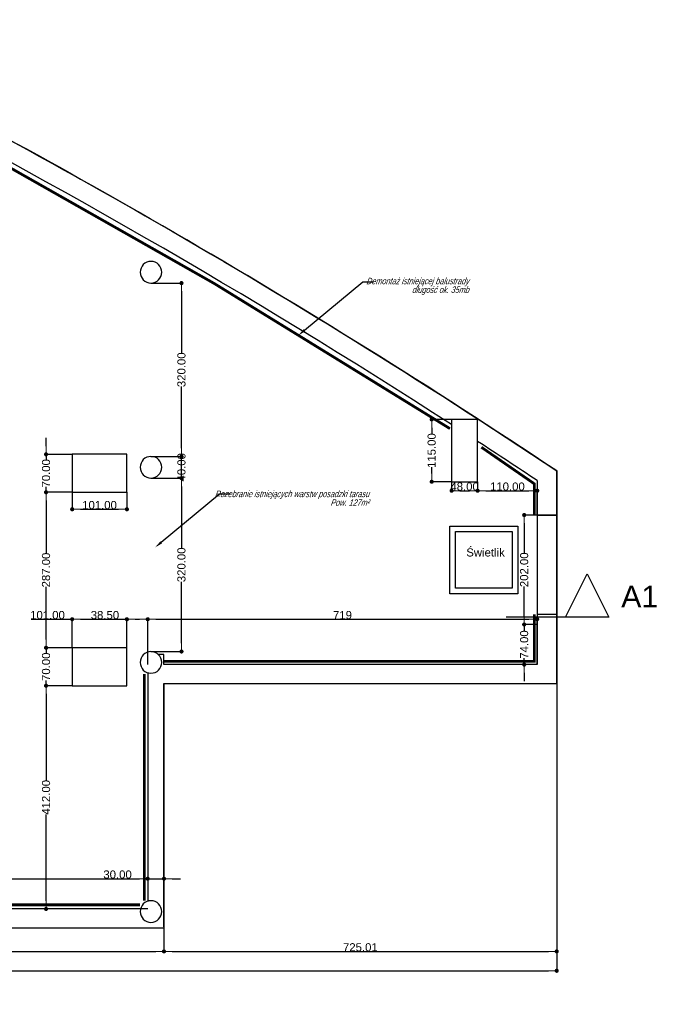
# Model space of a CAD drawing. Header units: millimetres. Extents: x -175445 to -20415, y -559200 to 231527.
# Tile 128 of 256: x -77472 to -65719, y -180731 to -162559. Entities that reach past the tile are written whole.
import ezdxf
from ezdxf import colors
from ezdxf.entities.mleader import LeaderData, LeaderLine
from ezdxf.lldxf.tags import DXFTag
from ezdxf.math import Vec2, Vec3

# ---------------------------------------------------------------- set-up
doc = ezdxf.new("R2010")
doc.units = ezdxf.units.MM
doc.header["$MEASUREMENT"] = 0
doc.linetypes.add('Wipeout_Contour', pattern=[1000, 0, -1000])
doc.layers.add('PAB - opisy ogólne', color=7, linetype='Continuous', lineweight=18)
for name, color, linetype in [('Polilinia', 7, 'Continuous'), ('Płaszczyzna odcinająca', 7, 'Continuous'), ('Strefa', 9, 'Continuous'), ('Strop', 7, 'Continuous'), ('Słup', 7, 'Continuous'), ('Tekst', 7, 'Continuous'), ('Wymiary', 9, 'Continuous'), ('Ściana', 7, 'Continuous')]:
    doc.layers.add(name, color=color, linetype=linetype)
doc.styles.add('Arial', font='txt')
doc.styles.add('ROMANS-ITALIC', font='ariali.ttf', dxfattribs={"width": 0.7, "oblique": 12})
doc.styles.add('Times new roman', font='txt')
tags = doc.linetypes.add('DASH', pattern=[15, 10, -5]).pattern_tags.tags
tags[6:7] = [DXFTag(74, 4), DXFTag(75, 0), DXFTag(340, '0'), DXFTag(46, 0.0), DXFTag(50, 0.0), DXFTag(44, 0.0), DXFTag(45, 0.0)]
tags[4:5] = [DXFTag(74, 4), DXFTag(75, 0), DXFTag(340, '0'), DXFTag(46, 0.0), DXFTag(50, 0.0), DXFTag(44, 0.0), DXFTag(45, 0.0)]
doc.dimstyles.new('GENERATED_STYLE__1', dxfattribs={"dimtxt": 150, "dimasz": 152, "dimexe": 0.18, "dimexo": 0, "dimgap": 0.09, "dimtad": 1, "dimtih": 1, "dimtoh": 1, "dimlfac": 0.1, "dimzin": 0, "dimdsep": 46, "dimtxsty": 'Arial', "dimblk": 'ARROWHEAD_11', "dimblk1": 'ARROWHEAD_11', "dimblk2": 'ARROWHEAD_11', "dimcen": 0.09, "dimclrd": 256, "dimclre": 256, "dimclrt": 256, "dimazin": 0, "dimtfac": 1, "dimtdec": 4, "dimtmove": 0, "dimatfit": 3, "dimfxl": 1, "dimtolj": 1, "dimtzin": 0, "dimarcsym": 0})
doc.dimstyles.new('GENERATED_STYLE__2', dxfattribs={"dimtxt": 150, "dimasz": 152, "dimexe": 0.18, "dimexo": 0, "dimgap": 0.09, "dimtad": 1, "dimlfac": 0.1, "dimzin": 0, "dimdsep": 46, "dimtxsty": 'Arial', "dimblk": 'ARROWHEAD_11', "dimblk1": 'ARROWHEAD_11', "dimblk2": 'ARROWHEAD_11', "dimcen": 0.09, "dimclrd": 256, "dimclre": 256, "dimclrt": 256, "dimazin": 0, "dimtfac": 1, "dimtdec": 4, "dimtmove": 0, "dimatfit": 3, "dimfxl": 1, "dimtolj": 1, "dimtzin": 0, "dimarcsym": 0})

# ---------------------------------------------------------------- blocks, each defined once
blk = doc.blocks.new('ARROWHEAD_11')
at = {"color": 0, "linetype": 'Continuous', "lineweight": 0}
blk.add_line((0, 0), (-1, 0), dxfattribs=at)
at = {"color": 0, "linetype": 'Continuous', "lineweight": 0, "const_width": 0.25, "flags": 128}
blk.add_lwpolyline([(-0.125, 0, 1), (0.125, 0, 1)], format="xyb", close=True, dxfattribs=at)
blk = doc.blocks.new('*D1140')
at = {"layer": 'Defpoints', "color": 0}
for p in [(-81278, -171513), (-75108, -176623), (-75108, -178413)]:
    blk.add_point(p, dxfattribs=at)
at = {"layer": 'Wymiary', "lineweight": -2}
for p, q in [((-81278, -171513), (-81278, -178413)), ((-75108, -176623), (-75108, -178413)), ((-81126, -178413), (-75260, -178413))]:
    blk.add_line(p, q, dxfattribs=at)
at = {"layer": 'Wymiary', "lineweight": -2, "xscale": 152, "yscale": 152, "zscale": 152, "rotation": 180}
blk.add_blockref('ARROWHEAD_11', (-81278, -178413), dxfattribs=at)
at = {"layer": 'Wymiary', "lineweight": -2, "xscale": 152, "yscale": 152, "zscale": 152}
blk.add_blockref('ARROWHEAD_11', (-75108, -178413), dxfattribs=at)
at = {"layer": 'Wymiary', "lineweight": 13, "insert": (-78307, -178336), "char_height": 150, "attachment_point": 5, "style": 'Arial'}
blk.add_mtext('\\A1;617.00', dxfattribs=at)
blk = doc.blocks.new('*D1141')
at = {"layer": 'Defpoints', "color": 0}
for p in [(-75108, -176623), (-74808, -176623), (-74808, -178413)]:
    blk.add_point(p, dxfattribs=at)
at = {"layer": 'Wymiary', "lineweight": -2}
for p, q in [((-75108, -176623), (-75108, -178413)), ((-74808, -176623), (-74808, -178413)), ((-75918, -178413), (-75412, -178413)), ((-75412, -178413), (-75260, -178413)), ((-75108, -178413), (-74808, -178413)), ((-74656, -178413), (-74504, -178413))]:
    blk.add_line(p, q, dxfattribs=at)
at = {"layer": 'Wymiary', "lineweight": -2, "xscale": 152, "yscale": 152, "zscale": 152}
blk.add_blockref('ARROWHEAD_11', (-75108, -178413), dxfattribs=at)
at = {"layer": 'Wymiary', "lineweight": -2, "xscale": 152, "yscale": 152, "zscale": 152, "rotation": 180}
blk.add_blockref('ARROWHEAD_11', (-74808, -178413), dxfattribs=at)
at = {"layer": 'Wymiary', "lineweight": 13, "insert": (-75665, -178336), "char_height": 150, "attachment_point": 5, "style": 'Arial'}
blk.add_mtext('\\A1;30.00', dxfattribs=at)
blk = doc.blocks.new('*D1733')
at = {"layer": 'Defpoints', "color": 0}
for p in [(-81278, -179321), (-74808, -179321), (-74808, -179755)]:
    blk.add_point(p, dxfattribs=at)
at = {"layer": 'Wymiary', "lineweight": -2}
for p, q in [((-81278, -179321), (-81278, -179755)), ((-74808, -179321), (-74808, -179755)), ((-81126, -179755), (-74960, -179755))]:
    blk.add_line(p, q, dxfattribs=at)
at = {"layer": 'Wymiary', "lineweight": -2, "xscale": 152, "yscale": 152, "zscale": 152, "rotation": 180}
blk.add_blockref('ARROWHEAD_11', (-81278, -179755), dxfattribs=at)
at = {"layer": 'Wymiary', "lineweight": -2, "xscale": 152, "yscale": 152, "zscale": 152}
blk.add_blockref('ARROWHEAD_11', (-74808, -179755), dxfattribs=at)
at = {"layer": 'Wymiary', "lineweight": 13, "insert": (-78043, -179679), "char_height": 150, "attachment_point": 5, "style": 'Arial'}
blk.add_mtext('\\A1;647.00', dxfattribs=at)
blk = doc.blocks.new('*D1734')
at = {"layer": 'Defpoints', "color": 0}
for p in [(-67558, -174461), (-74808, -179321), (-67558, -179755)]:
    blk.add_point(p, dxfattribs=at)
at = {"layer": 'Wymiary', "lineweight": -2}
for p, q in [((-67558, -174461), (-67558, -179755)), ((-74808, -179321), (-74808, -179755)), ((-74656, -179755), (-67710, -179755))]:
    blk.add_line(p, q, dxfattribs=at)
at = {"layer": 'Wymiary', "lineweight": -2, "xscale": 152, "yscale": 152, "zscale": 152, "rotation": 180}
blk.add_blockref('ARROWHEAD_11', (-74808, -179755), dxfattribs=at)
at = {"layer": 'Wymiary', "lineweight": -2, "xscale": 152, "yscale": 152, "zscale": 152}
blk.add_blockref('ARROWHEAD_11', (-67558, -179755), dxfattribs=at)
at = {"layer": 'Wymiary', "lineweight": 13, "insert": (-71183, -179679), "char_height": 150, "attachment_point": 5, "style": 'Arial'}
blk.add_mtext('\\A1;725.01', dxfattribs=at)
blk = doc.blocks.new('*D1735')
at = {"layer": 'Defpoints', "color": 0}
for p in [(-67558, -174461), (-67558, -180112), (-140258, -180731)]:
    blk.add_point(p, dxfattribs=at)
at = {"layer": 'Wymiary', "lineweight": -2}
for p, q in [((-67558, -174461), (-67558, -180112)), ((-140258, -180731), (-140258, -180112)), ((-140106, -180112), (-67710, -180112))]:
    blk.add_line(p, q, dxfattribs=at)
at = {"layer": 'Wymiary', "lineweight": -2, "xscale": 152, "yscale": 152, "zscale": 152, "rotation": 180}
blk.add_blockref('ARROWHEAD_11', (-140258, -180112), dxfattribs=at)
at = {"layer": 'Wymiary', "lineweight": -2, "xscale": 152, "yscale": 152, "zscale": 152}
blk.add_blockref('ARROWHEAD_11', (-67558, -180112), dxfattribs=at)
at = {"layer": 'Wymiary', "lineweight": 13, "insert": (-103908, -180036), "char_height": 150, "attachment_point": 5, "style": 'Arial'}
blk.add_mtext('\\A1;7270.01', dxfattribs=at)
blk = doc.blocks.new('*D1755')
at = {"layer": 'Defpoints', "color": 0}
for p in [(-76985, -174851), (-76503, -174851), (-75108, -178971)]:
    blk.add_point(p, dxfattribs=at)
at = {"layer": 'Wymiary', "lineweight": -2}
for p, q in [((-76503, -174851), (-76985, -174851)), ((-76985, -175003), (-76985, -176596)), ((-76985, -178819), (-76985, -177225)), ((-75108, -178971), (-76985, -178971))]:
    blk.add_line(p, q, dxfattribs=at)
at = {"layer": 'Wymiary', "lineweight": -2, "xscale": 152, "yscale": 152, "zscale": 152}
for p, rotation in [((-76985, -174851), 90), ((-76985, -178971), 270)]:
    blk.add_blockref('ARROWHEAD_11', p, dxfattribs=dict(at, rotation=rotation))
at = {"layer": 'Wymiary', "lineweight": 13, "insert": (-76985, -176911), "char_height": 150, "attachment_point": 5, "rotation": 90, "style": 'Arial'}
blk.add_mtext('\\A1;412.00', dxfattribs=at)
blk = doc.blocks.new('*D1756')
at = {"layer": 'Defpoints', "color": 0}
for p in [(-76985, -174151), (-76503, -174151), (-76503, -174851)]:
    blk.add_point(p, dxfattribs=at)
at = {"layer": 'Wymiary', "lineweight": -2}
for p, q in [((-76985, -173999), (-76985, -173847)), ((-76503, -174151), (-76985, -174151)), ((-76985, -174151), (-76985, -174248)), ((-76985, -174851), (-76985, -174753)), ((-76503, -174851), (-76985, -174851)), ((-76985, -175003), (-76985, -175155))]:
    blk.add_line(p, q, dxfattribs=at)
at = {"layer": 'Wymiary', "lineweight": -2, "xscale": 152, "yscale": 152, "zscale": 152}
for p, rotation in [((-76985, -174151), 270), ((-76985, -174851), 90)]:
    blk.add_blockref('ARROWHEAD_11', p, dxfattribs=dict(at, rotation=rotation))
at = {"layer": 'Wymiary', "lineweight": 13, "insert": (-76985, -174501), "char_height": 150, "attachment_point": 5, "rotation": 90, "style": 'Arial'}
blk.add_mtext('\\A1;70.00', dxfattribs=at)
blk = doc.blocks.new('*D1757')
at = {"layer": 'Defpoints', "color": 0}
for p in [(-76985, -171281), (-76503, -171281), (-76503, -174151)]:
    blk.add_point(p, dxfattribs=at)
at = {"layer": 'Wymiary', "lineweight": -2}
for p, q in [((-76503, -171281), (-76985, -171281)), ((-76985, -171433), (-76985, -172403)), ((-76985, -173999), (-76985, -173028)), ((-76503, -174151), (-76985, -174151))]:
    blk.add_line(p, q, dxfattribs=at)
at = {"layer": 'Wymiary', "lineweight": -2, "xscale": 152, "yscale": 152, "zscale": 152}
for p, rotation in [((-76985, -171281), 90), ((-76985, -174151), 270)]:
    blk.add_blockref('ARROWHEAD_11', p, dxfattribs=dict(at, rotation=rotation))
at = {"layer": 'Wymiary', "lineweight": 13, "insert": (-76985, -172716), "char_height": 150, "attachment_point": 5, "rotation": 90, "style": 'Arial'}
blk.add_mtext('\\A1;287.00', dxfattribs=at)
blk = doc.blocks.new('*D1758')
at = {"layer": 'Defpoints', "color": 0}
for p in [(-76985, -170581), (-76503, -170581), (-76503, -171281)]:
    blk.add_point(p, dxfattribs=at)
at = {"layer": 'Wymiary', "lineweight": -2}
for p, q in [((-76985, -170429), (-76985, -170277)), ((-76503, -170581), (-76985, -170581)), ((-76985, -170581), (-76985, -170678)), ((-76985, -171281), (-76985, -171183)), ((-76503, -171281), (-76985, -171281)), ((-76985, -171433), (-76985, -171585))]:
    blk.add_line(p, q, dxfattribs=at)
at = {"layer": 'Wymiary', "lineweight": -2, "xscale": 152, "yscale": 152, "zscale": 152}
for p, rotation in [((-76985, -170581), 270), ((-76985, -171281), 90)]:
    blk.add_blockref('ARROWHEAD_11', p, dxfattribs=dict(at, rotation=rotation))
at = {"layer": 'Wymiary', "lineweight": 13, "insert": (-76985, -170931), "char_height": 150, "attachment_point": 5, "rotation": 90, "style": 'Arial'}
blk.add_mtext('\\A1;70.00', dxfattribs=at)
blk = doc.blocks.new('*D1759')
at = {"layer": 'Defpoints', "color": 0}
for p in [(-68158, -173721), (-67918, -173721), (-67918, -174461)]:
    blk.add_point(p, dxfattribs=at)
at = {"layer": 'Wymiary', "lineweight": -2}
for p, q in [((-68158, -173569), (-68158, -173417)), ((-67918, -173721), (-68158, -173721)), ((-68158, -173721), (-68158, -173838)), ((-68158, -174461), (-68158, -174343)), ((-67918, -174461), (-68158, -174461)), ((-68158, -174613), (-68158, -174765))]:
    blk.add_line(p, q, dxfattribs=at)
at = {"layer": 'Wymiary', "lineweight": -2, "xscale": 152, "yscale": 152, "zscale": 152}
for p, rotation in [((-68158, -173721), 270), ((-68158, -174461), 90)]:
    blk.add_blockref('ARROWHEAD_11', p, dxfattribs=dict(at, rotation=rotation))
at = {"layer": 'Wymiary', "lineweight": 13, "insert": (-68158, -174091), "char_height": 150, "attachment_point": 5, "rotation": 90, "style": 'Arial'}
blk.add_mtext('\\A1;74.00', dxfattribs=at)
blk = doc.blocks.new('*D1760')
at = {"layer": 'Defpoints', "color": 0}
for p in [(-68158, -171701), (-67918, -171701), (-67918, -173721)]:
    blk.add_point(p, dxfattribs=at)
at = {"layer": 'Wymiary', "lineweight": -2}
for p, q in [((-67918, -171701), (-68158, -171701)), ((-68158, -171853), (-68158, -172398)), ((-68158, -173569), (-68158, -173023)), ((-67918, -173721), (-68158, -173721))]:
    blk.add_line(p, q, dxfattribs=at)
at = {"layer": 'Wymiary', "lineweight": -2, "xscale": 152, "yscale": 152, "zscale": 152}
for p, rotation in [((-68158, -171701), 90), ((-68158, -173721), 270)]:
    blk.add_blockref('ARROWHEAD_11', p, dxfattribs=dict(at, rotation=rotation))
at = {"layer": 'Wymiary', "lineweight": 13, "insert": (-68158, -172711), "char_height": 150, "attachment_point": 5, "rotation": 90, "style": 'Arial'}
blk.add_mtext('\\A1;202.00', dxfattribs=at)
blk = doc.blocks.new('*D1761')
at = {"layer": 'Defpoints', "color": 0}
for p in [(-69866, -169937), (-69498, -169937), (-69498, -171087)]:
    blk.add_point(p, dxfattribs=at)
at = {"layer": 'Wymiary', "lineweight": -2}
for p, q in [((-69498, -169937), (-69867, -169937)), ((-69866, -170089), (-69866, -170208)), ((-69866, -170935), (-69866, -170816)), ((-69498, -171087), (-69867, -171087))]:
    blk.add_line(p, q, dxfattribs=at)
at = {"layer": 'Wymiary', "lineweight": -2, "xscale": 152, "yscale": 152, "zscale": 152}
for p, rotation in [((-69866, -169937), 90), ((-69866, -171087), 270)]:
    blk.add_blockref('ARROWHEAD_11', p, dxfattribs=dict(at, rotation=rotation))
at = {"layer": 'Wymiary', "lineweight": 13, "insert": (-69866, -170512), "char_height": 150, "attachment_point": 5, "rotation": 90, "style": 'Arial'}
blk.add_mtext('\\A1;115.00', dxfattribs=at)
blk = doc.blocks.new('*D1762')
at = {"layer": 'Defpoints', "color": 0}
for p in [(-69498, -171087), (-69018, -171087), (-69018, -171252)]:
    blk.add_point(p, dxfattribs=at)
at = {"layer": 'Wymiary', "lineweight": -2}
for p, q in [((-69498, -171087), (-69498, -171252)), ((-69018, -171087), (-69018, -171252)), ((-69346, -171252), (-69170, -171252))]:
    blk.add_line(p, q, dxfattribs=at)
at = {"layer": 'Wymiary', "lineweight": -2, "xscale": 152, "yscale": 152, "zscale": 152, "rotation": 180}
blk.add_blockref('ARROWHEAD_11', (-69498, -171252), dxfattribs=at)
at = {"layer": 'Wymiary', "lineweight": -2, "xscale": 152, "yscale": 152, "zscale": 152}
blk.add_blockref('ARROWHEAD_11', (-69018, -171252), dxfattribs=at)
at = {"layer": 'Wymiary', "lineweight": 13, "insert": (-69258, -171176), "char_height": 150, "attachment_point": 5, "style": 'Arial'}
blk.add_mtext('\\A1;48.00', dxfattribs=at)
blk = doc.blocks.new('*D1763')
at = {"layer": 'Defpoints', "color": 0}
for p in [(-69018, -171087), (-67918, -171252), (-67918, -171701)]:
    blk.add_point(p, dxfattribs=at)
at = {"layer": 'Wymiary', "lineweight": -2}
for p, q in [((-69018, -171087), (-69018, -171252)), ((-68866, -171252), (-68070, -171252)), ((-67918, -171701), (-67918, -171252))]:
    blk.add_line(p, q, dxfattribs=at)
at = {"layer": 'Wymiary', "lineweight": -2, "xscale": 152, "yscale": 152, "zscale": 152, "rotation": 180}
blk.add_blockref('ARROWHEAD_11', (-69018, -171252), dxfattribs=at)
at = {"layer": 'Wymiary', "lineweight": -2, "xscale": 152, "yscale": 152, "zscale": 152}
blk.add_blockref('ARROWHEAD_11', (-67918, -171252), dxfattribs=at)
at = {"layer": 'Wymiary', "lineweight": 13, "insert": (-68468, -171176), "char_height": 150, "attachment_point": 5, "style": 'Arial'}
blk.add_mtext('\\A1;110.00', dxfattribs=at)
blk = doc.blocks.new('*D1764')
at = {"layer": 'Defpoints', "color": 0}
for p in [(-75048, -171020), (-74485, -171020), (-75048, -174220)]:
    blk.add_point(p, dxfattribs=at)
at = {"layer": 'Wymiary', "lineweight": -2}
for p, q in [((-75048, -171020), (-74484, -171020)), ((-74485, -171172), (-74485, -172309)), ((-74485, -174068), (-74485, -172931)), ((-75048, -174220), (-74484, -174220))]:
    blk.add_line(p, q, dxfattribs=at)
at = {"layer": 'Wymiary', "lineweight": -2, "xscale": 152, "yscale": 152, "zscale": 152}
for p, rotation in [((-74485, -171020), 90), ((-74485, -174220), 270)]:
    blk.add_blockref('ARROWHEAD_11', p, dxfattribs=dict(at, rotation=rotation))
at = {"layer": 'Wymiary', "lineweight": 13, "insert": (-74485, -172620), "char_height": 150, "attachment_point": 5, "rotation": 90, "style": 'Arial'}
blk.add_mtext('\\A1;320.00', dxfattribs=at)
blk = doc.blocks.new('*D1765')
at = {"layer": 'Defpoints', "color": 0}
for p in [(-75048, -170620), (-74485, -170620), (-75048, -171020)]:
    blk.add_point(p, dxfattribs=at)
at = {"layer": 'Wymiary', "lineweight": -2}
for p, q in [((-74485, -170468), (-74485, -170316)), ((-75048, -170620), (-74484, -170620)), ((-74485, -171020), (-74485, -170620)), ((-75048, -171020), (-74484, -171020)), ((-74485, -171172), (-74485, -171324))]:
    blk.add_line(p, q, dxfattribs=at)
at = {"layer": 'Wymiary', "lineweight": -2, "xscale": 152, "yscale": 152, "zscale": 152}
for p, rotation in [((-74485, -170620), 270), ((-74485, -171020), 90)]:
    blk.add_blockref('ARROWHEAD_11', p, dxfattribs=dict(at, rotation=rotation))
at = {"layer": 'Wymiary', "lineweight": 13, "insert": (-74485, -170820), "char_height": 150, "attachment_point": 5, "rotation": 90, "style": 'Arial'}
blk.add_mtext('\\A1;40.00', dxfattribs=at)
blk = doc.blocks.new('*D1766')
at = {"layer": 'Defpoints', "color": 0}
for p in [(-75048, -167420), (-74485, -167420), (-75048, -170620)]:
    blk.add_point(p, dxfattribs=at)
at = {"layer": 'Wymiary', "lineweight": -2}
for p, q in [((-75048, -167420), (-74484, -167420)), ((-74485, -167572), (-74485, -168709)), ((-74485, -170468), (-74485, -169331)), ((-75048, -170620), (-74484, -170620))]:
    blk.add_line(p, q, dxfattribs=at)
at = {"layer": 'Wymiary', "lineweight": -2, "xscale": 152, "yscale": 152, "zscale": 152}
for p, rotation in [((-74485, -167420), 90), ((-74485, -170620), 270)]:
    blk.add_blockref('ARROWHEAD_11', p, dxfattribs=dict(at, rotation=rotation))
at = {"layer": 'Wymiary', "lineweight": 13, "insert": (-74485, -169020), "char_height": 150, "attachment_point": 5, "rotation": 90, "style": 'Arial'}
blk.add_mtext('\\A1;320.00', dxfattribs=at)
blk = doc.blocks.new('*D1767')
at = {"layer": 'Defpoints', "color": 0}
for p in [(-75493, -173624), (-76503, -174151), (-75493, -174151)]:
    blk.add_point(p, dxfattribs=at)
at = {"layer": 'Wymiary', "lineweight": -2}
for p, q in [((-77263, -173624), (-76655, -173624)), ((-76655, -173624), (-76503, -173624)), ((-76503, -174151), (-76503, -173624)), ((-76351, -173624), (-75645, -173624)), ((-75493, -174151), (-75493, -173624))]:
    blk.add_line(p, q, dxfattribs=at)
at = {"layer": 'Wymiary', "lineweight": -2, "xscale": 152, "yscale": 152, "zscale": 152, "rotation": 180}
blk.add_blockref('ARROWHEAD_11', (-76503, -173624), dxfattribs=at)
at = {"layer": 'Wymiary', "lineweight": -2, "xscale": 152, "yscale": 152, "zscale": 152}
blk.add_blockref('ARROWHEAD_11', (-75493, -173624), dxfattribs=at)
at = {"layer": 'Wymiary', "lineweight": 13, "insert": (-76959, -173548), "char_height": 150, "attachment_point": 5, "style": 'Arial'}
blk.add_mtext('\\A1;101.00', dxfattribs=at)
blk = doc.blocks.new('*D1768')
at = {"layer": 'Defpoints', "color": 0}
for p in [(-75108, -173624), (-75493, -174151), (-75108, -174461)]:
    blk.add_point(p, dxfattribs=at)
at = {"layer": 'Wymiary', "lineweight": -2}
for p, q in [((-76151, -173624), (-75645, -173624)), ((-75645, -173624), (-75493, -173624)), ((-75493, -174151), (-75493, -173624)), ((-75341, -173624), (-75260, -173624)), ((-75108, -174461), (-75108, -173624))]:
    blk.add_line(p, q, dxfattribs=at)
at = {"layer": 'Wymiary', "lineweight": -2, "xscale": 152, "yscale": 152, "zscale": 152, "rotation": 180}
blk.add_blockref('ARROWHEAD_11', (-75493, -173624), dxfattribs=at)
at = {"layer": 'Wymiary', "lineweight": -2, "xscale": 152, "yscale": 152, "zscale": 152}
blk.add_blockref('ARROWHEAD_11', (-75108, -173624), dxfattribs=at)
at = {"layer": 'Wymiary', "lineweight": 13, "insert": (-75898, -173548), "char_height": 150, "attachment_point": 5, "style": 'Arial'}
blk.add_mtext('\\A1;38.50', dxfattribs=at)
blk = doc.blocks.new('*D1769')
at = {"layer": 'Defpoints', "color": 0}
for p in [(-67918, -173624), (-75108, -174461), (-67918, -174461)]:
    blk.add_point(p, dxfattribs=at)
at = {"layer": 'Wymiary', "lineweight": -2}
for p, q in [((-75108, -174461), (-75108, -173624)), ((-74956, -173624), (-68070, -173624)), ((-67918, -174461), (-67918, -173624))]:
    blk.add_line(p, q, dxfattribs=at)
at = {"layer": 'Wymiary', "lineweight": -2, "xscale": 152, "yscale": 152, "zscale": 152, "rotation": 180}
blk.add_blockref('ARROWHEAD_11', (-75108, -173624), dxfattribs=at)
at = {"layer": 'Wymiary', "lineweight": -2, "xscale": 152, "yscale": 152, "zscale": 152}
blk.add_blockref('ARROWHEAD_11', (-67918, -173624), dxfattribs=at)
at = {"layer": 'Wymiary', "lineweight": 13, "insert": (-71513, -173548), "char_height": 150, "attachment_point": 5, "style": 'Arial'}
blk.add_mtext('\\A1;719', dxfattribs=at)
blk = doc.blocks.new('*D1770')
at = {"layer": 'Defpoints', "color": 0}
for p in [(-76503, -171281), (-75493, -171281), (-75493, -171595)]:
    blk.add_point(p, dxfattribs=at)
at = {"layer": 'Wymiary', "lineweight": -2}
for p, q in [((-76503, -171281), (-76503, -171595)), ((-75493, -171281), (-75493, -171595)), ((-76351, -171595), (-75645, -171595))]:
    blk.add_line(p, q, dxfattribs=at)
at = {"layer": 'Wymiary', "lineweight": -2, "xscale": 152, "yscale": 152, "zscale": 152, "rotation": 180}
blk.add_blockref('ARROWHEAD_11', (-76503, -171595), dxfattribs=at)
at = {"layer": 'Wymiary', "lineweight": -2, "xscale": 152, "yscale": 152, "zscale": 152}
blk.add_blockref('ARROWHEAD_11', (-75493, -171595), dxfattribs=at)
at = {"layer": 'Wymiary', "lineweight": 13, "insert": (-75998, -171518), "char_height": 150, "attachment_point": 5, "style": 'Arial'}
blk.add_mtext('\\A1;101.00', dxfattribs=at)

msp = doc.modelspace()

# ---------------------------------------------------------------- linework, layer by layer
at = {"layer": 'Polilinia', "color": 253, "flags": 128}
for points in [[(-69528.018, -171904.675), (-68278.018, -171904.675), (-68278.018, -173154.675), (-69528.018, -173154.675)], [(-69425.394, -172007.3), (-68380.643, -172007.3), (-68380.643, -173052.05), (-69425.394, -173052.05)]]:
    msp.add_lwpolyline(points, close=True, dxfattribs=at)
at = {"layer": 'Strefa', "color": 13, "linetype": 'DASH', "ltscale": 30, "true_color": 0xff5151, "const_width": 50}
msp.add_lwpolyline([(-69528.505, -170106.848), (-73879.429, -167428.692), (-79459.597, -164264.1), (-81118.696, -163421.75)], dxfattribs=at)
at = {"layer": 'Strop', "color": 253, "flags": 128}
msp.add_lwpolyline([(-125806.601, -151285.909, -0.017918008), (-118229.318, -152004.441, -0.007769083), (-114963.359, -152484.403), (-114963.364, -152484.434, -0.034912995), (-97147.904, -156667.71, -0.03139835), (-83179.127, -161981.022, -0.003589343), (-81600.813, -162721.346, -0.015549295), (-75154.286, -166178.424, -0.0168287), (-67557.968, -170885.339), (-67557.968, -174624.675), (-74808.018, -174624.675), (-74808.018, -179320.636), (-96528.019, -179320.636), (-96528.019, -180730.636), (-140258.019, -180730.636)], format="xyb", dxfattribs=at)
at = {"layer": 'Słup', "color": 253}
for p, q in [((-69017.918, -169936.834), (-69497.918, -169936.834)), ((-69497.918, -169936.834), (-69497.918, -171086.834)), ((-69017.918, -171086.834), (-69017.918, -169936.834)), ((-75493.018, -170580.661), (-76503.018, -170580.661)), ((-76503.018, -170580.661), (-76503.018, -171280.661)), ((-75493.018, -171280.661), (-75493.018, -170580.661)), ((-69497.918, -171086.834), (-69017.918, -171086.834)), ((-76503.018, -171280.661), (-75493.018, -171280.661)), ((-75493.018, -174150.661), (-76503.018, -174150.661)), ((-76503.018, -174150.661), (-76503.018, -174850.661)), ((-75493.018, -174850.661), (-75493.018, -174150.661)), ((-76503.018, -174850.661), (-75493.018, -174850.661))]:
    msp.add_line(p, q, dxfattribs=at)
for centre, start, end in [((-75048.018, -167219.837), 0, 180), ((-75048.018, -167219.837), 180, 0), ((-75048.018, -170819.837), 0, 180), ((-75048.018, -170819.837), 180, 0)]:
    msp.add_arc(centre, 200, start, end, dxfattribs=at)
at = {"layer": 'Ściana', "color": 253}
msp.add_arc((-140453.307, -280112.852), 130967.865, 57.19530479, 68.83493994, dxfattribs=at)

# ---------------------------------------------------------------- texts
at = {"layer": 'Płaszczyzna odcinająca', "color": 253, "insert": (-65683.359, -173405.105), "char_height": 400, "attachment_point": 9, "style": 'Arial'}
msp.add_mtext('\\A1;{\\fArial|b0|i0|c238|p38;A1}', dxfattribs=at)
at = {"layer": 'Tekst', "color": 253, "insert": (-68872.12, -172316.285), "char_height": 150, "attachment_point": 2, "style": 'Times new roman'}
msp.add_mtext('\\A1;{\\fArial|b0|i0|c0|p38;Świetlik}', dxfattribs=at)

# ---------------------------------------------------------------- dimensions: what is measured, and where the dimension line sits
at = {"layer": 'Wymiary', "color": 8, "lineweight": 13}
for base, p1, p2, picture, middle in [((-74484.594, -167419.837), (-75048.018, -170619.837), (-75048.018, -167419.837), '*D1766', (-74484.594, -169019.837)), ((-69866.423, -169936.834), (-69497.918, -171086.834), (-69497.918, -169936.834), '*D1761', (-69866.423, -170511.834)), ((-76985.21, -170580.661), (-76503.018, -171280.661), (-76503.018, -170580.661), '*D1758', (-76985.21, -170930.661)), ((-74484.594, -170619.837), (-75048.018, -171019.837), (-75048.018, -170619.837), '*D1765', (-74484.594, -170819.837)), ((-76985.21, -171280.661), (-76503.018, -174150.661), (-76503.018, -171280.661), '*D1757', (-76985.21, -172715.661)), ((-76985.21, -174150.661), (-76503.018, -174850.661), (-76503.018, -174150.661), '*D1756', (-76985.21, -174500.661))]:
    dim = msp.add_linear_dim(base=base, p1=p1, p2=p2, angle=90, dimstyle='GENERATED_STYLE__2', dxfattribs=at)
    dim.commit()
    dim.dimension.update_dxf_attribs({"geometry": picture, "text_midpoint": middle, "dimtype": 160, "text_rotation": 90})
for base, p1, p2, picture, middle in [((-69017.918, -171252.214), (-69497.918, -171086.834), (-69017.918, -171086.834), '*D1762', (-69257.918, -171252.214)), ((-75493.018, -171594.79), (-76503.018, -171280.661), (-75493.018, -171280.661), '*D1770', (-75998.018, -171594.79)), ((-75493.018, -173624.38), (-76503.018, -174150.661), (-75493.018, -174150.661), '*D1767', (-76959.15, -173624.38))]:
    dim = msp.add_linear_dim(base=base, p1=p1, p2=p2, dimstyle='GENERATED_STYLE__1', dxfattribs=at)
    dim.commit()
    dim.dimension.update_dxf_attribs({"geometry": picture, "text_midpoint": middle, "dimtype": 160})

# ---------------------------------------------------------------- leaders
at = {"layer": 'PAB - opisy ogólne'}
ml = msp.add_multileader_mtext('Standard', dxfattribs=at)
ml.set_content('Demontaż istniejącej balustrady ^Jdługość ok. 35mb', color=256, style='ROMANS-ITALIC')
ml.set_leader_properties()
ml.build(insert=Vec2(0, 0))
ml.multileader.update_dxf_attribs({"has_text_frame": 1, "text_right_attachment_type": 5, "dogleg_length": 20, "arrow_head_size": 150})
ctx = ml.context
ctx.base_point, ctx.char_height, ctx.arrow_head_size, ctx.landing_gap_size, ctx.plane_origin = Vec3(-70939.387, -167399.688), 120, 150, 50, Vec3(-72385.793, -171172.419)
ctx.right_attachment, ctx.text_align_type = 5, 2
notes = []
notes.append((ctx, [(1, (1, 1, 0), (-71139.387, -167399.688), (1, 0), 200, [(0, [(-72329.398, -168386.999)], 0, [])])]))
ctx.mtext.insert, ctx.mtext.alignment, ctx.mtext.line_spacing_factor, ctx.mtext.flow_direction = Vec3(-69174.54, -167322.294), 3, 0.8, 5
ml = msp.add_multileader_mtext('Standard', dxfattribs=at)
ml.set_content('Rozebranie istniejących warstw posadzki tarasu\\PPow. 127m²', color=256, style='ROMANS-ITALIC')
ml.set_leader_properties()
ml.build(insert=Vec2(0, 0))
ml.multileader.update_dxf_attribs({"has_text_frame": 1, "text_right_attachment_type": 5, "dogleg_length": 20, "arrow_head_size": 150})
ctx = ml.context
ctx.base_point, ctx.char_height, ctx.arrow_head_size, ctx.landing_gap_size, ctx.plane_origin = Vec3(-73582.5, -171312), 120, 150, 50, Vec3(-75028.906, -175084.73)
ctx.right_attachment, ctx.text_align_type = 5, 2
notes.append((ctx, [(1, (1, 1, 0), (-73782.5, -171312), (1, 0), 200, [(0, [(-74972.511, -172299.311)], 0, [])])]))
ctx.mtext.insert, ctx.mtext.alignment, ctx.mtext.line_spacing_factor, ctx.mtext.flow_direction = Vec3(-71015.299, -171251.018), 3, 0.8, 5
for ctx, leaders in notes:
    for number, flags, end, landing, length, lines in leaders:
        leader = LeaderData()
        leader.index, (leader.has_last_leader_line, leader.has_dogleg_vector, leader.attachment_direction) = number, flags
        leader.last_leader_point, leader.dogleg_vector, leader.dogleg_length = Vec3(end), Vec3(landing), length
        for number, points, colour, breaks in lines:
            line = LeaderLine()
            line.index, line.vertices, line.color, line.breaks = number, Vec3.list(points), colors.encode_raw_color(colour), breaks
            leader.lines.append(line)
        ctx.leaders.append(leader)

# ---------------------------------------------------------------- next in the draw order: wipeouts: each hides what was drawn before it
at = {"color": 253, "linetype": 'Wipeout_Contour', "lineweight": 0, "ltscale": 287501.908517}
msp.add_wipeout([(-67557.968, -171700.715), (-67557.968, -170885.331), (-67917.968, -171066.044), (-67917.968, -171700.715)], dxfattribs=at).dxf.layer = 'Ściana'
at = {"color": 253, "linetype": 'Wipeout_Contour', "lineweight": 0, "ltscale": 1544814.430452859}
msp.add_wipeout([(-75108.018, -178831.772), (-75048.018, -178819.837), (-74971.482, -178835.061), (-74906.597, -178878.416), (-74863.243, -178943.3), (-74848.018, -179019.837), (-74863.243, -179096.374), (-74906.597, -179161.259), (-74930.778, -179177.416), (-74808.018, -179320.636), (-74808.018, -174274.675), (-74912.196, -174274.675), (-74906.597, -174278.416), (-74863.243, -174343.3), (-74848.018, -174419.837), (-74863.243, -174496.374), (-74906.597, -174561.259), (-74971.482, -174604.613), (-75048.018, -174619.837), (-75108.018, -174607.902)], dxfattribs=at).dxf.layer = 'Ściana'

# ---------------------------------------------------------------- next in the draw order: linework, layer by layer
at = {"layer": 'Strefa', "color": 13, "linetype": 'DASH', "ltscale": 30, "true_color": 0xff5151, "const_width": 50}
for points in [[(-67972.965, -171700.715), (-67972.965, -171123.321), (-68948.48, -170449.72)], [(-75171.888, -178818.534), (-75171.888, -174632.864)]]:
    msp.add_lwpolyline(points, dxfattribs=at)
at = {"layer": 'Ściana', "color": 253, "flags": 128}
for points in [[(-67557.968, -171700.715), (-67557.968, -170885.331)], [(-67917.968, -171066.044), (-67917.968, -171700.715)], [(-67917.968, -171700.715), (-67557.968, -171700.715)], [(-67557.968, -171700.715), (-67917.968, -171700.715)], [(-74808.018, -174274.675), (-74912.196, -174274.675)], [(-74808.018, -174460.715), (-74808.018, -174274.675)], [(-75108.018, -174607.902), (-75108.018, -178831.772)], [(-74808.018, -179320.636), (-74808.018, -174810.715)]]:
    msp.add_lwpolyline(points, dxfattribs=at)
at = {"layer": 'Ściana', "color": 253}
for radius, start, end in [(131317.865, 56.28198176, 63.53325138), (130967.865, 56.36909533, 56.94511884)]:
    msp.add_arc((-140453.307, -280112.852), radius, start, end, dxfattribs=at)

# ---------------------------------------------------------------- next in the draw order: dimensions: what is measured, and where the dimension line sits
at = {"layer": 'Wymiary', "color": 8, "lineweight": 13}
dim = msp.add_linear_dim(base=(-74484.594, -171019.837), p1=(-75048.018, -174219.837), p2=(-75048.018, -171019.837), angle=90, dimstyle='GENERATED_STYLE__2', dxfattribs=at)
dim.commit()
dim.dimension.update_dxf_attribs({"geometry": '*D1764', "text_midpoint": (-74484.594, -172619.837), "dimtype": 160, "text_rotation": 90})
for base, p1, p2, picture, middle in [((-67917.96838, -171252.21416), (-69017.91839, -171086.83408), (-67917.96838, -171700.71543), '*D1763', (-68467.94338, -171252.21416)), ((-75108.018, -178412.768), (-81278.018, -171512.982), (-75108.018, -176622.655), '*D1140', (-78306.847, -178412.768)), ((-75108.018, -173624.38), (-75493.018, -174150.661), (-75108.018, -174460.715), '*D1768', (-75897.888, -173624.38)), ((-74808.018, -178412.768), (-75108.018, -176622.655), (-74808.018, -176622.655), '*D1141', (-75664.888, -178412.768))]:
    dim = msp.add_linear_dim(base=base, p1=p1, p2=p2, dimstyle='GENERATED_STYLE__1', dxfattribs=at)
    dim.commit()
    dim.dimension.update_dxf_attribs({"geometry": picture, "text_midpoint": middle, "dimtype": 160})

# ---------------------------------------------------------------- next in the draw order: wipeouts: each hides what was drawn before it
at = {"color": 253, "linetype": 'Wipeout_Contour', "lineweight": 0, "ltscale": 296593.636362}
msp.add_wipeout([(-74808.018, -174810.715), (-67557.968, -174810.715), (-67557.968, -174460.715), (-74808.018, -174460.715)], dxfattribs=at).dxf.layer = 'Ściana'
at = {"color": 253, "linetype": 'Wipeout_Contour', "lineweight": 0, "ltscale": 857139.716485}
msp.add_wipeout([(-81278.018, -178970.636), (-81278.018, -179320.636), (-74808.018, -179320.636), (-74930.778, -179177.416), (-74971.482, -179204.613), (-75048.018, -179219.837), (-75124.555, -179204.613), (-75189.44, -179161.259), (-75232.794, -179096.374), (-75248.018, -179019.837), (-75238.232, -178970.636)], dxfattribs=at).dxf.layer = 'Ściana'

# ---------------------------------------------------------------- next in the draw order: linework, layer by layer
at = {"layer": 'Strefa', "color": 13, "linetype": 'DASH', "ltscale": 30, "true_color": 0xff5151, "const_width": 50}
msp.add_lwpolyline([(-81278.018, -178895.147), (-75251.891, -178895.147)], dxfattribs=at)
at = {"layer": 'Słup', "color": 253}
for centre, start, end in [((-75048.018, -174419.837), 0, 180), ((-75048.018, -174419.837), 180, 0), ((-75048.018, -179019.837), 0, 180), ((-75048.018, -179019.837), 180, 0)]:
    msp.add_arc(centre, 200, start, end, dxfattribs=at)
at = {"layer": 'Ściana', "color": 253, "flags": 128}
for points in [[(-67917.968, -174460.715), (-74808.018, -174460.715)], [(-67557.968, -174810.715), (-67557.968, -174460.715)], [(-74808.018, -174810.715), (-67557.968, -174810.715)], [(-75238.232, -178970.636), (-81278.018, -178970.636)], [(-81278.018, -179320.636), (-74808.018, -179320.636)]]:
    msp.add_lwpolyline(points, dxfattribs=at)

# ---------------------------------------------------------------- next in the draw order: dimensions: what is measured, and where the dimension line sits
at = {"layer": 'Wymiary', "color": 8, "lineweight": 13}
dim = msp.add_linear_dim(base=(-76985.21, -174850.661), p1=(-75108.018, -178970.636), p2=(-76503.018, -174850.661), angle=90, dimstyle='GENERATED_STYLE__2', dxfattribs=at)
dim.commit()
dim.dimension.update_dxf_attribs({"geometry": '*D1755', "text_midpoint": (-76985.21, -176910.648), "dimtype": 160, "text_rotation": 90})
dim = msp.add_linear_dim(base=(-74808.018, -179755.251), p1=(-81278.018, -179320.636), p2=(-74808.018, -179320.636), dimstyle='GENERATED_STYLE__1', dxfattribs=at)
dim.commit()
dim.dimension.update_dxf_attribs({"geometry": '*D1733', "text_midpoint": (-78043.018, -179755.251), "dimtype": 160})

# ---------------------------------------------------------------- next in the draw order: wipeouts: each hides what was drawn before it
at = {"color": 253, "linetype": 'Wipeout_Contour', "lineweight": 0, "ltscale": 284124.029176}
msp.add_wipeout([(-67557.968, -174460.715), (-67557.968, -173534.675), (-67917.968, -173534.675), (-67917.968, -174460.715)], dxfattribs=at).dxf.layer = 'Ściana'

# ---------------------------------------------------------------- next in the draw order: linework, layer by layer
at = {"layer": 'Płaszczyzna odcinająca', "color": 253}
msp.add_line((-67392.617, -173587.963), (-68492.617, -173587.963), dxfattribs=at)
at = {"layer": 'Strefa', "color": 13, "linetype": 'DASH', "ltscale": 30, "true_color": 0xff5151, "const_width": 50}
msp.add_lwpolyline([(-74808.018, -174399.711), (-67972.965, -174399.711), (-67972.965, -173532.542)], dxfattribs=at)
at = {"layer": 'Ściana', "color": 253, "flags": 128}
for points in [[(-67917.968, -171700.715), (-67917.968, -173720.715)], [(-67557.968, -173720.715), (-67557.968, -171700.715)], [(-67557.968, -173534.675), (-67917.968, -173534.675)], [(-67917.968, -173534.675), (-67917.968, -174460.715)], [(-67557.968, -174460.715), (-67557.968, -173534.675)]]:
    msp.add_lwpolyline(points, dxfattribs=at)

# ---------------------------------------------------------------- next in the draw order: dimensions: what is measured, and where the dimension line sits
at = {"layer": 'Wymiary', "color": 8, "lineweight": 13}
for base, p1, p2, picture, middle in [((-68158.157, -171700.715), (-67917.968, -173720.715), (-67917.968, -171700.715), '*D1760', (-68158.157, -172710.715)), ((-68158.157, -173720.715), (-67917.968, -174460.715), (-67917.968, -173720.715), '*D1759', (-68158.157, -174090.715))]:
    dim = msp.add_linear_dim(base=base, p1=p1, p2=p2, angle=90, dimstyle='GENERATED_STYLE__2', dxfattribs=at)
    dim.commit()
    dim.dimension.update_dxf_attribs({"geometry": picture, "text_midpoint": middle, "dimtype": 160, "text_rotation": 90})
dim = msp.add_linear_dim(base=(-67917.968, -173624.38), p1=(-75108.018, -174460.715), p2=(-67917.968, -174460.715), text='719', dimstyle='GENERATED_STYLE__1', dxfattribs=at)
dim.commit()
dim.dimension.update_dxf_attribs({"geometry": '*D1769', "text_midpoint": (-71512.993, -173624.38), "dimtype": 160})
for base, p1, p2, picture, middle in [((-67557.968, -180112.207), (-140258.019, -180730.636), (-67557.968, -174460.715), '*D1735', (-103907.994, -180112.207)), ((-67557.96838, -179755.25134), (-74808.01839, -179320.63576), (-67557.96838, -174460.71543), '*D1734', (-71182.99338, -179755.25134))]:
    dim = msp.add_linear_dim(base=base, p1=p1, p2=p2, dimstyle='GENERATED_STYLE__1', dxfattribs=at)
    dim.commit()
    dim.dimension.update_dxf_attribs({"geometry": picture, "text_midpoint": middle, "dimtype": 160})

# ---------------------------------------------------------------- next in the draw order: wipeouts: each hides what was drawn before it
at = {"color": 253, "linetype": 'Wipeout_Contour', "lineweight": 0, "ltscale": 211585.831214}
msp.add_wipeout([(-66592.617, -173587.963), (-67392.617, -173587.963), (-66992.617, -172787.963)], dxfattribs=at).dxf.layer = 'Płaszczyzna odcinająca'

# ---------------------------------------------------------------- next in the draw order: linework, layer by layer
at = {"layer": 'Płaszczyzna odcinająca', "color": 253}
for p, q in [((-67392.617, -173587.963), (-66992.617, -172787.963)), ((-66992.617, -172787.963), (-66592.617, -173587.963)), ((-66592.617, -173587.963), (-67392.617, -173587.963))]:
    msp.add_line(p, q, dxfattribs=at)

doc.saveas('drawing.dxf')
